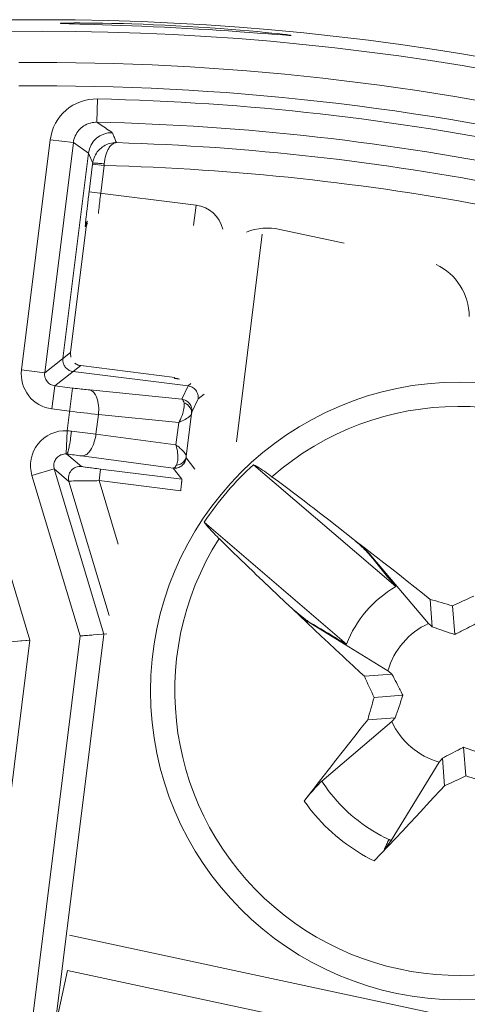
# Model space of a CAD drawing. Header units: inches. Extents: x 0 to 210, y -297 to 0.
# Tile 37 of 76: x 99.84 to 103.69, y -189.89 to -181.45. Entities that reach past the tile are written whole.
import ezdxf

# ---------------------------------------------------------------- set-up
doc = ezdxf.new("R2010")
doc.units = ezdxf.units.IN
doc.header["$MEASUREMENT"] = 0
doc.layers.add('Lag 4', color=7, linetype='Continuous')

msp = doc.modelspace()

# ---------------------------------------------------------------- linework, layer by layer
at = {"layer": 'Lag 4', "color": 7, "lineweight": 9, "true_color": 0xffffff}
for points in [[(101.1846, -181.4972), (101.0903, -181.4925), (100.9912, -181.4881), (100.9041, -181.4847), (100.8049, -181.4812), (100.7326, -181.4791), (100.6333, -181.4767), (100.5552, -181.4752), (100.483, -181.4742), (100.4176, -181.4736), (100.3596, -181.4733), (100.3095, -181.4734), (100.2679, -181.4737), (100.2351, -181.4741), (100.2221, -181.4744), (100.2114, -181.4748), (100.2031, -181.4751), (100.2021, -181.4751), (100.1971, -181.4755), (100.1969, -181.4755), (100.1935, -181.4759), (100.1928, -181.4759), (100.1923, -181.4763)], [(100.1923, -181.4763), (100.1928, -181.4767), (100.1935, -181.4767), (100.1968, -181.4771), (100.1971, -181.4772), (100.2021, -181.4776), (100.203, -181.4777), (100.2114, -181.4781), (100.222, -181.4786), (100.235, -181.4792), (100.2678, -181.4803), (100.3094, -181.4815), (100.3594, -181.483), (100.4174, -181.4846), (100.4827, -181.4864), (100.5548, -181.4886), (100.6329, -181.4911), (100.7051, -181.4936), (100.8043, -181.4972), (100.8913, -181.5007), (100.9904, -181.5051), (101.0846, -181.5095), (101.1837, -181.5145)], [(101.1837, -181.5145), (101.2778, -181.5196), (101.3768, -181.5253), (101.4637, -181.5306), (101.5628, -181.537), (101.6349, -181.5419), (101.7338, -181.5488), (101.8118, -181.5545), (101.8837, -181.5599), (101.9489, -181.5648), (102.0067, -181.5693), (102.0566, -181.5731), (102.0981, -181.5762), (102.1308, -181.5785), (102.1438, -181.5793), (102.1544, -181.58), (102.1627, -181.5804), (102.1637, -181.5804), (102.1687, -181.5805), (102.169, -181.5805), (102.1723, -181.5804), (102.1731, -181.5805), (102.1736, -181.5801)], [(102.1736, -181.5801), (102.1732, -181.5797), (102.1724, -181.5796), (102.1691, -181.5789), (102.1689, -181.5788), (102.164, -181.578), (102.163, -181.5778), (102.1548, -181.5766), (102.1442, -181.5752), (102.1313, -181.5735), (102.0987, -181.5696), (102.0573, -181.565), (102.0075, -181.5597), (101.9498, -181.5539), (101.8847, -181.5476), (101.8128, -181.5411), (101.7349, -181.5344), (101.6628, -181.5286), (101.5639, -181.521), (101.477, -181.5149), (101.3779, -181.5083), (101.2837, -181.5027), (101.1846, -181.4972)], [(100.5061, -182.3249), (100.5105, -182.125)], [(100.5061, -182.3249), (100.4921, -182.3251), (100.4778, -182.3263), (100.4635, -182.3286), (100.4492, -182.332), (100.4464, -182.3328), (100.4324, -182.3373), (100.4188, -182.3429), (100.4058, -182.3493), (100.3933, -182.3566), (100.3816, -182.3646), (100.3707, -182.3733), (100.3605, -182.3828), (100.3509, -182.3932), (100.3419, -182.4044), (100.3336, -182.4164), (100.3261, -182.429), (100.3196, -182.4422), (100.3183, -182.445), (100.3129, -182.4586), (100.3086, -182.4724), (100.3053, -182.4862), (100.303, -182.5)], [(100.5061, -182.3249), (100.5125, -182.3292), (100.5257, -182.3382), (100.5389, -182.3473), (100.552, -182.3563), (100.5652, -182.3653), (100.5783, -182.3743), (100.5915, -182.3833), (100.6047, -182.3923), (100.6114, -182.3968), (100.6246, -182.4058), (100.6378, -182.4148)], [(99.8587, -184.4506), (100.1048, -182.4752)], [(100.1048, -182.4752), (100.3031, -182.4999)], [(100.638, -182.4148), (100.6414, -182.4233), (100.6449, -182.4318), (100.6483, -182.4403), (100.6518, -182.4488), (100.6553, -182.4573), (100.6587, -182.4658), (100.6622, -182.4743), (100.6656, -182.4828), (100.6691, -182.4913), (100.6725, -182.4998)], [(100.057, -184.4754), (100.3031, -182.4999)], [(100.4337, -182.5899), (100.3031, -182.4999)], [(100.6725, -182.4998), (100.6582, -182.5001), (100.6438, -182.5014), (100.6314, -182.5035), (100.6173, -182.5067), (100.6035, -182.511), (100.5901, -182.5162), (100.577, -182.5224), (100.5644, -182.5296), (100.5525, -182.5375), (100.541, -182.5464), (100.5301, -182.5561), (100.52, -182.5666), (100.5183, -182.5684), (100.5091, -182.5797), (100.5007, -182.5916), (100.4932, -182.604), (100.4866, -182.617), (100.481, -182.6304), (100.4792, -182.6352), (100.4748, -182.6492), (100.4715, -182.6633), (100.4692, -182.6775)], [(100.6727, -182.4998), (100.6658, -182.5005), (100.6586, -182.5022), (100.6512, -182.505), (100.6437, -182.509), (100.6382, -182.5125), (100.631, -182.5183), (100.6241, -182.5251), (100.6173, -182.5332), (100.6106, -182.5427), (100.6067, -182.5491), (100.5997, -182.5619), (100.5933, -182.5758), (100.5875, -182.5909), (100.5821, -182.6075), (100.5819, -182.6083), (100.5771, -182.6268), (100.5732, -182.6458), (100.5704, -182.6652), (100.5686, -182.6829)], [(100.4337, -182.5899), (100.2141, -184.3531)], [(100.4692, -182.6775), (100.4337, -182.5899)], [(100.4683, -182.6845), (100.4387, -182.9223)], [(100.4683, -182.6845), (100.4684, -182.6838), (100.4685, -182.6831), (100.4686, -182.6824), (100.4687, -182.6817), (100.4688, -182.681), (100.4689, -182.6803), (100.4689, -182.6796), (100.469, -182.6789), (100.4691, -182.6782), (100.4692, -182.6775)], [(100.4683, -182.6845), (100.5676, -182.6969)], [(100.4692, -182.6775), (100.4699, -182.6769), (100.4714, -182.6766), (100.4773, -182.676), (100.4852, -182.6759), (100.4865, -182.6759), (100.4891, -182.676), (100.4991, -182.6764), (100.5047, -182.6767), (100.5147, -182.6774), (100.5223, -182.6781), (100.5323, -182.679), (100.5388, -182.6796), (100.5487, -182.6806), (100.5587, -182.6817), (100.5686, -182.6829)], [(100.5676, -182.6969), (100.5379, -182.9347)], [(100.5686, -182.6829), (100.5685, -182.6843), (100.5684, -182.6857), (100.5683, -182.6871), (100.5682, -182.6885), (100.5681, -182.6899), (100.568, -182.6913), (100.5679, -182.6927), (100.5678, -182.6941), (100.5677, -182.6955), (100.5676, -182.6969)], [(100.4387, -182.9223), (101.3574, -183.0368)], [(100.5379, -182.9347), (100.5379, -182.935), (100.5358, -182.9524), (100.5336, -182.9698), (100.5315, -182.9873), (100.5295, -183.0045), (100.5274, -183.0219), (100.5254, -183.0393), (100.5235, -183.0568), (100.5217, -183.0743), (100.52, -183.0918), (100.5184, -183.1093)], [(100.4192, -183.0844), (100.4182, -183.0936), (100.4171, -183.1032), (100.416, -183.1128), (100.4159, -183.1133), (100.4148, -183.1229), (100.4138, -183.1326), (100.4127, -183.1422), (100.4117, -183.1519), (100.4106, -183.1615), (100.4096, -183.1711), (100.4087, -183.1808)], [(101.3574, -183.0368), (101.3357, -183.2109)], [(100.4141, -183.2216), (100.2795, -184.3021)], [(100.4087, -183.1808), (100.4085, -183.182), (100.4081, -183.186), (100.4078, -183.19), (100.4074, -183.1939), (100.407, -183.1979), (100.407, -183.1984), (100.4066, -183.2024), (100.4063, -183.2064), (100.406, -183.2104), (100.4059, -183.2108), (100.4057, -183.2148), (100.4056, -183.218), (100.4056, -183.2199), (100.4056, -183.2202), (100.4058, -183.2206)], [(100.4058, -183.2206), (100.4061, -183.2187), (100.4069, -183.2137), (100.4081, -183.2087), (100.409, -183.2056), (100.4106, -183.2008), (100.4124, -183.196), (100.4144, -183.1913), (100.4167, -183.1867), (100.4192, -183.1823), (100.4219, -183.1779), (100.4248, -183.1737)], [(100.4058, -183.2206), (100.4141, -183.2216)], [(100.4141, -183.2216), (100.4146, -183.2181), (100.4152, -183.2146), (100.416, -183.2111), (100.4169, -183.2077), (100.4179, -183.2042), (100.419, -183.2009), (100.4203, -183.1975), (100.4216, -183.1942), (100.4231, -183.191), (100.4247, -183.1878)], [(102.6284, -183.3626), (102.0755, -183.2442)], [(101.9258, -183.2843), (101.7038, -185.0684)], [(100.057, -184.4754), (100.2795, -184.3021)], [(100.2141, -184.353), (100.2136, -184.3582), (100.2133, -184.3634), (100.2134, -184.3687), (100.2137, -184.3739), (100.2143, -184.3791), (100.2152, -184.3843), (100.2163, -184.3894), (100.2177, -184.3945), (100.2193, -184.3994), (100.2212, -184.4043)], [(100.3664, -184.4137), (100.1438, -184.5869)], [(100.2212, -184.4043), (100.2249, -184.4121), (100.2293, -184.4196), (100.2343, -184.4267), (100.24, -184.4334), (100.2462, -184.4395), (100.2462, -184.4396), (100.253, -184.4451), (100.2602, -184.4501), (100.2678, -184.4544), (100.2757, -184.458), (100.2839, -184.4609)], [(100.3485, -184.4097), (100.345, -184.4085), (100.3415, -184.4072), (100.338, -184.4057), (100.3346, -184.4041), (100.3313, -184.4024), (100.328, -184.4005), (100.3248, -184.3986), (100.3216, -184.3965), (100.3186, -184.3943), (100.3156, -184.392)], [(100.3664, -184.4137), (101.1734, -184.5142)], [(100.057, -184.4754), (99.8587, -184.4507)], [(100.057, -184.4753), (100.0563, -184.4851), (100.0565, -184.4953), (100.0579, -184.5055), (100.0596, -184.5131), (100.0627, -184.523), (100.0667, -184.5324), (100.0715, -184.5412), (100.0771, -184.5492), (100.0835, -184.5566), (100.0908, -184.5635), (100.099, -184.5697), (100.1078, -184.5751), (100.1148, -184.5786), (100.1244, -184.5824), (100.1341, -184.5852), (100.1438, -184.5869)], [(100.3009, -184.4646), (101.2877, -184.5875)], [(101.1733, -184.5153), (101.1723, -184.5225)], [(100.1191, -184.7851), (100.1438, -184.5869)], [(100.295, -184.6057), (100.1438, -184.5869)], [(100.2494, -184.972), (100.295, -184.6057)], [(100.295, -184.6057), (100.3041, -184.6068), (100.319, -184.6086), (100.3339, -184.6104), (100.3397, -184.6111), (100.3546, -184.6129), (100.3695, -184.6146), (100.3844, -184.6162), (100.3993, -184.6179), (100.4142, -184.6195), (100.4292, -184.621), (100.4441, -184.6225)], [(101.1723, -184.5225), (101.1737, -184.5227), (101.175, -184.5229), (101.1763, -184.5231), (101.1776, -184.5233), (101.1789, -184.5235), (101.1803, -184.5237), (101.1816, -184.5239), (101.1829, -184.5241), (101.1842, -184.5243), (101.1855, -184.5245)], [(101.2341, -184.7013), (101.2877, -184.5875)], [(101.2877, -184.5875), (101.3127, -184.5681)], [(101.3746, -184.6991), (101.3753, -184.6893), (101.375, -184.6792), (101.3736, -184.6689), (101.372, -184.6616), (101.3688, -184.6517), (101.3648, -184.6422), (101.3599, -184.6334), (101.3543, -184.6253), (101.3479, -184.6179), (101.3405, -184.611), (101.3324, -184.6048), (101.3235, -184.5993), (101.3168, -184.5959), (101.3072, -184.5921), (101.2974, -184.5893), (101.2878, -184.5875)], [(100.4441, -184.6225), (101.2341, -184.7013)], [(100.5186, -184.8332), (100.52, -184.8165), (100.5208, -184.7965), (100.5206, -184.7769), (100.5193, -184.7579), (100.5171, -184.74), (100.5141, -184.723), (100.5137, -184.7211), (100.5099, -184.7058), (100.5055, -184.6917), (100.5045, -184.6891), (100.4993, -184.6766), (100.4936, -184.6652), (100.4909, -184.6604), (100.4852, -184.6518), (100.4791, -184.6443), (100.4779, -184.643), (100.4713, -184.6366), (100.4644, -184.6314), (100.4576, -184.6273), (100.4508, -184.6244), (100.4441, -184.6225)], [(101.4276, -184.6579), (101.3746, -184.6991)], [(101.2083, -184.9019), (101.2147, -184.8906), (101.2229, -184.8748), (101.2303, -184.8585), (101.2369, -184.8419), (101.2426, -184.825), (101.2475, -184.8079), (101.2502, -184.7963), (101.2531, -184.7808), (101.2548, -184.7663), (101.255, -184.7638), (101.2554, -184.7521), (101.2549, -184.7419), (101.2536, -184.7326)], [(101.2536, -184.7326), (101.2534, -184.7321), (101.2524, -184.7285), (101.2513, -184.7249), (101.25, -184.7213), (101.2486, -184.7178), (101.2469, -184.7144), (101.2449, -184.711), (101.2429, -184.7081), (101.2403, -184.7052), (101.2373, -184.7028), (101.2341, -184.7013)], [(101.3209, -184.8128), (101.3216, -184.803), (101.3213, -184.7929), (101.3199, -184.7827), (101.3183, -184.7753), (101.3151, -184.7654), (101.3111, -184.756), (101.3062, -184.7472), (101.3006, -184.7391), (101.2941, -184.7316), (101.2868, -184.7248), (101.2786, -184.7185), (101.2698, -184.7131), (101.2631, -184.7097), (101.2535, -184.7058), (101.2437, -184.703), (101.2341, -184.7013)], [(101.2536, -184.7326), (101.2629, -184.7365), (101.2722, -184.7415), (101.2811, -184.7475), (101.2822, -184.7483), (101.2849, -184.7505), (101.2925, -184.7572), (101.299, -184.7643), (101.3046, -184.7717), (101.3093, -184.7798), (101.3132, -184.7886), (101.3141, -184.7913), (101.3168, -184.8004), (101.3183, -184.8096), (101.3189, -184.8186), (101.3184, -184.8272)], [(101.3746, -184.6991), (101.3209, -184.8128)], [(100.2703, -184.804), (100.1191, -184.7851)], [(100.4975, -185.0025), (100.5186, -184.8332)], [(101.2083, -184.902), (100.5186, -184.8332)], [(101.2083, -184.902), (101.2144, -184.8991), (101.2267, -184.8934), (101.2388, -184.8875), (101.2509, -184.8814), (101.2621, -184.8752), (101.2738, -184.8683), (101.2851, -184.861), (101.2905, -184.8573), (101.3002, -184.85), (101.3084, -184.8426), (101.3114, -184.8396), (101.3149, -184.8352), (101.3172, -184.8312), (101.3184, -184.8272)], [(101.2729, -185.1919), (101.3184, -184.8272)], [(101.3209, -184.8128), (101.3205, -184.8141), (101.3202, -184.8156), (101.32, -184.817), (101.32, -184.8171), (101.3198, -184.8186), (101.3196, -184.82), (101.3193, -184.8215), (101.3191, -184.8229), (101.3188, -184.8243), (101.3186, -184.8258), (101.3184, -184.8272)], [(101.2083, -184.902), (101.1844, -185.0937)], [(100.2401, -185.1717), (100.2494, -184.972)], [(100.2478, -185.1724), (100.2491, -185.1719), (100.2503, -185.1704), (100.251, -185.169), (100.2543, -185.1611), (100.2552, -185.1584), (100.2588, -185.1461), (100.2603, -185.1401), (100.2617, -185.1343), (100.2659, -185.1147), (100.2682, -185.1032), (100.2718, -185.0833), (100.2745, -185.0681), (100.2777, -185.0482), (100.2796, -185.0358), (100.2825, -185.0159), (100.2853, -184.9959), (100.2879, -184.9759)], [(100.4975, -185.0025), (100.2879, -184.9759)], [(100.3736, -185.1886), (100.3804, -185.1888), (100.3876, -185.188), (100.3952, -185.1861), (100.4031, -185.1831), (100.4109, -185.179), (100.4132, -185.1775), (100.4208, -185.1722), (100.4283, -185.1655), (100.4326, -185.1612), (100.4408, -185.1518), (100.4487, -185.1412), (100.4506, -185.1384), (100.4584, -185.1259), (100.4657, -185.1122), (100.4725, -185.0973), (100.4788, -185.081), (100.4802, -185.077), (100.486, -185.0585), (100.4909, -185.0395), (100.4949, -185.0199), (100.4975, -185.0025)], [(101.1844, -185.0937), (100.4975, -185.0025)], [(101.188, -185.2679), (101.1921, -185.2589), (101.1955, -185.2491), (101.1982, -185.2383), (101.2001, -185.2264), (101.2012, -185.2132), (101.2014, -185.1984), (101.2014, -185.1938), (101.2003, -185.1761), (101.1989, -185.1629), (101.1964, -185.1454), (101.1931, -185.1281), (101.1891, -185.1108), (101.1844, -185.0937)], [(101.1844, -185.0937), (101.1896, -185.0977), (101.2002, -185.1061), (101.2106, -185.1146), (101.2208, -185.1234), (101.2301, -185.1318), (101.2397, -185.1412), (101.249, -185.1509), (101.2541, -185.1566), (101.2613, -185.1656), (101.2671, -185.1743), (101.2692, -185.1779), (101.2715, -185.1832), (101.2727, -185.1877), (101.2729, -185.1919)], [(99.4445, -185.1549), (99.9291, -186.7699)], [(100.2401, -185.1717), (100.2305, -185.1718), (100.2205, -185.1729), (100.2105, -185.1751), (100.2005, -185.1783), (100.1966, -185.1799), (100.1871, -185.1844), (100.1782, -185.1899), (100.1701, -185.196), (100.1629, -185.2028), (100.1566, -185.2101), (100.151, -185.218), (100.1462, -185.2266), (100.1422, -185.236), (100.1391, -185.2459), (100.137, -185.2562), (100.1364, -185.2604), (100.1357, -185.2708), (100.136, -185.2811), (100.1374, -185.291), (100.1396, -185.3004)], [(100.2478, -185.1724), (100.3739, -185.279)], [(101.1604, -185.2931), (100.3736, -185.1886)], [(101.188, -185.2679), (101.192, -185.2674), (101.2024, -185.2653), (101.2125, -185.2623), (101.222, -185.2584), (101.2309, -185.2537), (101.2391, -185.2482), (101.2463, -185.2421), (101.2529, -185.2352), (101.2588, -185.2276), (101.26, -185.2259), (101.2648, -185.2176), (101.2686, -185.2091), (101.2713, -185.2005), (101.2729, -185.1919)], [(101.2729, -185.1919), (101.2729, -185.1922), (101.2728, -185.1937), (101.2726, -185.1951), (101.2725, -185.1965), (101.2724, -185.1979), (101.2724, -185.1981), (101.2722, -185.1995), (101.2721, -185.201), (101.272, -185.2024), (101.272, -185.2037), (101.2719, -185.2051), (101.2718, -185.2054), (101.272, -185.2062)], [(100.3739, -185.279), (100.3748, -185.2793), (100.375, -185.2793), (100.3778, -185.2799), (100.3822, -185.2806), (100.388, -185.2815), (100.4038, -185.2839), (100.4081, -185.2845), (100.4244, -185.2867), (100.4327, -185.2879), (100.4491, -185.2901), (100.4604, -185.2916), (100.4768, -185.2937), (100.4881, -185.2952), (100.5045, -185.2973), (100.5208, -185.2993), (100.5372, -185.3014)], [(101.1604, -185.2931), (101.1702, -185.2938), (101.1803, -185.2935), (101.1906, -185.2921), (101.1979, -185.2904), (101.2079, -185.2873), (101.2173, -185.2833), (101.2261, -185.2784), (101.2342, -185.2728), (101.2416, -185.2663), (101.2485, -185.259), (101.2548, -185.2508), (101.2602, -185.242), (101.2636, -185.2352), (101.2675, -185.2256), (101.2702, -185.2159), (101.272, -185.2062)], [(101.1604, -185.2931), (101.1638, -185.2928), (101.1674, -185.2915), (101.1706, -185.2897), (101.1738, -185.2871), (101.1744, -185.2866), (101.1772, -185.2838), (101.1797, -185.2808), (101.182, -185.2777), (101.1841, -185.2745), (101.1861, -185.2713), (101.188, -185.2679)], [(101.272, -185.2062), (101.346, -185.3014)], [(103.0715, -186.31), (101.8506, -185.2636)], [(101.8506, -185.2636), (101.8648, -185.2708), (101.879, -185.2789), (101.8833, -185.2814), (101.8994, -185.2913), (101.9153, -185.3016), (101.9276, -185.3098), (101.9433, -185.3204), (101.9588, -185.3312), (101.9626, -185.3339), (101.978, -185.3449), (101.9933, -185.3559), (102.0086, -185.3671)], [(99.9481, -185.3578), (100.1396, -185.3004)], [(100.3609, -186.7336), (99.9481, -185.3578)], [(100.5645, -186.7165), (100.1396, -185.3004)], [(100.2657, -185.4069), (100.1396, -185.3004)], [(100.5248, -185.4006), (100.5372, -185.3014)], [(101.2344, -185.3882), (100.5372, -185.3014)], [(101.2344, -185.3882), (101.1604, -185.2931)], [(102.0086, -185.3671), (102.0641, -185.4083), (102.1343, -185.4608), (102.2043, -185.5135), (102.2741, -185.5664), (102.3437, -185.6197), (102.3584, -185.6309), (102.4278, -185.6844), (102.497, -185.7381), (102.5661, -185.792), (102.635, -185.8461), (102.7038, -185.9004)], [(100.5248, -185.4006), (100.5057, -185.4013), (100.4797, -185.402), (100.4538, -185.4025), (100.4279, -185.4028), (100.4094, -185.4029), (100.3835, -185.4027), (100.37, -185.4025), (100.344, -185.4022), (100.3348, -185.4022), (100.3112, -185.4027), (100.3059, -185.4029), (100.2866, -185.4043), (100.2778, -185.4053), (100.2713, -185.4061), (100.2673, -185.4066), (100.2671, -185.4066), (100.2657, -185.4069)], [(100.2657, -185.4069), (100.6114, -186.5591)], [(100.5248, -185.4006), (100.688, -185.9446)], [(101.2248, -185.4878), (100.5248, -185.4006)], [(101.2248, -185.4878), (101.2254, -185.4834), (101.2262, -185.4771), (101.2269, -185.4707), (101.2271, -185.4688), (101.2279, -185.4625), (101.2286, -185.4561), (101.2293, -185.4498), (101.2301, -185.4435), (101.2307, -185.4371), (101.2314, -185.4308), (101.2321, -185.4244)], [(101.2321, -185.4244), (101.2321, -185.424), (101.2325, -185.4203), (101.2328, -185.4167), (101.2332, -185.4131), (101.2335, -185.4095), (101.2335, -185.4091), (101.2338, -185.4054), (101.2341, -185.4018), (101.2344, -185.3982), (101.2344, -185.3977), (101.2346, -185.3941), (101.2347, -185.391), (101.2347, -185.389), (101.2347, -185.3888), (101.2344, -185.3882)], [(101.4276, -185.7571), (102.6485, -186.8035)], [(101.5541, -185.8974), (101.5508, -185.8941), (101.5374, -185.8807), (101.5242, -185.8673), (101.511, -185.8537), (101.5008, -185.843), (101.4878, -185.8292), (101.475, -185.8152), (101.4717, -185.8115), (101.4592, -185.7973), (101.447, -185.7828), (101.437, -185.7701), (101.4276, -185.7571)], [(101.5541, -185.8974), (101.6033, -185.946), (101.6659, -186.0073), (101.7286, -186.0684), (101.7917, -186.1293), (101.8549, -186.1899), (101.8683, -186.2027), (101.9318, -186.2631), (101.9954, -186.3233), (102.0593, -186.3833), (102.1233, -186.4431), (102.1875, -186.5028)], [(102.7036, -185.901), (102.7038, -185.9004)], [(102.7036, -185.901), (102.7173, -185.9124), (102.7314, -185.9244), (102.7454, -185.9366), (102.7572, -185.9469), (102.771, -185.9594), (102.7846, -185.9719), (102.7906, -185.9775), (102.804, -185.9903), (102.8172, -186.0034), (102.8294, -186.0161), (102.8393, -186.0275)], [(102.8421, -186.0257), (102.832, -186.0145), (102.8195, -186.0019), (102.8136, -185.9962), (102.8, -185.9834), (102.7862, -185.9708), (102.7745, -185.9604), (102.7604, -185.9481), (102.7462, -185.936), (102.7326, -185.9245), (102.7182, -185.9127), (102.7036, -185.901)], [(102.7038, -185.9004), (102.7324, -185.9223), (102.7993, -185.9736), (102.866, -186.0251), (102.9041, -186.0546), (102.9706, -186.1062), (103.037, -186.1581), (103.1033, -186.2101), (103.1695, -186.2622), (103.2356, -186.3145), (103.3015, -186.367), (103.3673, -186.4195)], [(102.8421, -186.0257), (102.8393, -186.0275)], [(102.8393, -186.0275), (102.851, -186.0416), (102.8742, -186.0699), (102.8974, -186.0981), (102.909, -186.1122), (102.9322, -186.1405), (102.9554, -186.1687), (102.9786, -186.197), (103.0018, -186.2252), (103.0251, -186.2535), (103.0483, -186.2817), (103.0715, -186.31)], [(102.8421, -186.0257), (103.3528, -186.6269)], [(103.3673, -186.4195), (103.3856, -186.6564)], [(102.188, -186.5026), (102.1875, -186.5028)], [(102.802, -187.0792), (102.767, -187.047), (102.7051, -186.9899), (102.6432, -186.9327), (102.6163, -186.9077), (102.5546, -186.8503), (102.4931, -186.7927), (102.4317, -186.735), (102.3704, -186.6772), (102.3093, -186.6192), (102.2483, -186.5611), (102.1875, -186.5028)], [(103.5598, -186.4746), (103.5788, -186.721)], [(102.2556, -186.5619), (102.2562, -186.5622), (102.2568, -186.5625), (102.2574, -186.5627), (102.258, -186.563), (102.2586, -186.5633), (102.2592, -186.5636), (102.2598, -186.5639), (102.2604, -186.5641), (102.261, -186.5644), (102.2616, -186.5647)], [(102.2556, -186.5619), (102.2619, -186.5671), (102.2694, -186.5733), (102.2768, -186.5794), (102.2844, -186.5854), (102.292, -186.5914), (102.2996, -186.5973), (102.3023, -186.5992), (102.31, -186.605), (102.3178, -186.6107), (102.3243, -186.6151), (102.3324, -186.6204)], [(102.3338, -186.6173), (102.3275, -186.6135), (102.32, -186.6085), (102.3175, -186.6068), (102.3102, -186.6017), (102.303, -186.5965), (102.2969, -186.5921), (102.2898, -186.5867), (102.2827, -186.5813), (102.2756, -186.5758), (102.2686, -186.5703), (102.2616, -186.5647)], [(102.3338, -186.6173), (102.3324, -186.6204)], [(103.0047, -187.0331), (102.3324, -186.6204)], [(102.6485, -186.8035), (102.6328, -186.7942), (102.6013, -186.7756), (102.5698, -186.757), (102.554, -186.7477), (102.5226, -186.7291), (102.4911, -186.7104), (102.4597, -186.6918), (102.4282, -186.6732), (102.3967, -186.6546), (102.3652, -186.636), (102.3338, -186.6173)], [(103.3528, -186.6269), (103.3561, -186.6298), (103.3594, -186.6328), (103.3627, -186.6357), (103.3659, -186.6387), (103.3692, -186.6416), (103.3725, -186.6446), (103.3757, -186.6476), (103.379, -186.6505), (103.3823, -186.6535), (103.3856, -186.6564)], [(103.5788, -186.721), (103.5886, -186.7161), (103.6068, -186.7068), (103.6249, -186.6976), (103.6333, -186.6933), (103.6514, -186.684), (103.6695, -186.6747), (103.6877, -186.6653), (103.7057, -186.6559), (103.7238, -186.6465), (103.7419, -186.6371), (103.7599, -186.6276)], [(99.981, -191.4012), (100.5645, -186.7165)], [(100.3609, -186.7336), (100.5921, -186.7142)], [(100.5625, -186.7167), (100.5645, -186.7165)], [(99.9291, -186.7699), (99.3532, -191.3931)], [(99.379, -186.8161), (99.9291, -186.7699)], [(99.7826, -191.3765), (100.3609, -186.7336)], [(99.9025, -186.7723), (99.8512, -186.7764)], [(99.9291, -186.7699), (99.9025, -186.7723)], [(100.3609, -186.7336), (100.3875, -186.7316), (100.4626, -186.7251)], [(103.0389, -187.0609), (103.0354, -187.0581), (103.032, -187.0554), (103.0286, -187.0526), (103.0252, -187.0498), (103.0218, -187.047), (103.0184, -187.0442), (103.0149, -187.0414), (103.0115, -187.0387), (103.0081, -187.0359), (103.0047, -187.0331)], [(102.802, -187.0792), (103.0389, -187.0609)], [(103.1322, -187.242), (103.1273, -187.2322), (103.1181, -187.214), (103.1089, -187.1959), (103.1046, -187.1875), (103.0953, -187.1694), (103.0859, -187.1513), (103.0766, -187.1332), (103.0672, -187.1151), (103.0578, -187.097), (103.0483, -187.079), (103.0389, -187.0609)], [(102.8859, -187.261), (103.1322, -187.242)], [(102.2863, -188.1503), (102.309, -188.1206), (102.3627, -188.0504), (102.4167, -187.9803), (102.4479, -187.9399), (102.5021, -187.87), (102.5565, -187.8003), (102.611, -187.7307), (102.6657, -187.6612), (102.7206, -187.5918), (102.7756, -187.5226), (102.8308, -187.4535)], [(102.437, -187.9787), (103.0381, -187.468)], [(102.8308, -187.4535), (103.0677, -187.4352)], [(103.0381, -187.468), (103.0411, -187.4647), (103.044, -187.4614), (103.047, -187.4581), (103.0499, -187.4549), (103.0529, -187.4516), (103.0558, -187.4483), (103.0588, -187.4451), (103.0618, -187.4418), (103.0647, -187.4385), (103.0677, -187.4352)], [(103.6532, -187.6886), (103.6435, -187.6935), (103.6253, -187.7027), (103.6071, -187.712), (103.5988, -187.7162), (103.5806, -187.7255), (103.5625, -187.7349), (103.5444, -187.7442), (103.5263, -187.7536), (103.5083, -187.763), (103.4902, -187.7725), (103.4722, -187.782)], [(103.6722, -187.9349), (103.6532, -187.6886)], [(103.4443, -187.8161), (103.0316, -188.4884)], [(103.4722, -187.782), (103.4694, -187.7854), (103.4666, -187.7888), (103.4638, -187.7922), (103.461, -187.7956), (103.4583, -187.799), (103.4555, -187.8025), (103.4527, -187.8059), (103.4499, -187.8093), (103.4471, -187.8127), (103.4443, -187.8161)], [(103.4904, -188.0188), (103.4722, -187.782)], [(102.437, -187.9787), (102.4265, -187.9881), (102.4238, -187.9908), (102.4235, -187.991), (102.4074, -188.0073), (102.399, -188.0161), (102.3836, -188.0329), (102.3684, -188.05), (102.3554, -188.065), (102.3406, -188.0824), (102.3261, -188.1001), (102.3145, -188.1143), (102.3003, -188.1322), (102.2863, -188.1503)], [(102.437, -187.9787), (102.4485, -187.9961), (102.4705, -188.0279), (102.4925, -188.0582), (102.5154, -188.0878), (102.5393, -188.1169), (102.5532, -188.1332), (102.5667, -188.1486), (102.5925, -188.1766), (102.619, -188.2039), (102.6338, -188.2185), (102.6614, -188.2446), (102.6897, -188.2699), (102.7186, -188.2944), (102.7483, -188.3181), (102.7511, -188.3203), (102.7814, -188.3431), (102.8125, -188.3651), (102.844, -188.3862), (102.8761, -188.4065), (102.9089, -188.4258), (102.9421, -188.4443), (102.9759, -188.4619), (102.9788, -188.4633), (103.0131, -188.4799)], [(103.4904, -188.0188), (103.4564, -188.0558), (103.3965, -188.1208), (103.3364, -188.1857), (103.3104, -188.2137), (103.2501, -188.2784), (103.1896, -188.343), (103.1291, -188.4074), (103.0683, -188.4716), (103.0074, -188.5358), (102.9463, -188.5997), (102.885, -188.6635)], [(102.8851, -188.6634), (102.8488, -188.6449), (102.8129, -188.6254), (102.7774, -188.6049), (102.751, -188.5889), (102.7165, -188.5669), (102.6825, -188.544), (102.6492, -188.5202), (102.6166, -188.4957), (102.5846, -188.4704), (102.5534, -188.4443), (102.5229, -188.4175), (102.493, -188.3898), (102.4638, -188.3612), (102.4352, -188.332), (102.4074, -188.3019), (102.3804, -188.2711), (102.3607, -188.2478), (102.3351, -188.2159), (102.3103, -188.1833), (102.2864, -188.1503)], [(102.9732, -188.5652), (102.9735, -188.5644), (102.9775, -188.5559), (102.9815, -188.5473), (102.9855, -188.5388), (102.9891, -188.5311), (102.9931, -188.5225), (102.997, -188.514), (103.001, -188.5055), (103.005, -188.4969), (103.009, -188.4884), (103.0131, -188.4799)], [(102.9732, -188.5652), (102.9784, -188.5589), (102.9845, -188.5515), (102.9906, -188.544), (102.9967, -188.5364), (103.0026, -188.5288), (103.0085, -188.5212), (103.0105, -188.5185), (103.0163, -188.5108), (103.0219, -188.503), (103.0264, -188.4965), (103.0316, -188.4884)], [(103.0131, -188.4799), (103.0139, -188.4803), (103.0158, -188.4811), (103.0176, -188.482), (103.0186, -188.4825), (103.0205, -188.4833), (103.0223, -188.4842), (103.0242, -188.485), (103.026, -188.4858), (103.0279, -188.4867), (103.0298, -188.4875), (103.0316, -188.4884)], [(105.1925, -190.3549), (100.2703, -189.3004)], [(100.1481, -190.0924), (100.2529, -189.6034)], [(104.9438, -190.6085), (100.2529, -189.6034)]]:
    msp.add_lwpolyline(points, dxfattribs=at)
for points in [[(122.0343, -203.4452), (122.0343, -191.2949), (112.1846, -181.4452), (100.0343, -181.4452), (87.8841, -181.4452), (78.0343, -191.2949), (78.0343, -203.4452), (78.0343, -215.5955), (87.8841, -225.4452), (100.0343, -225.4452), (112.1846, -225.4452), (122.0343, -215.5955), (122.0343, -203.4452)], [(121.9357, -203.4452), (121.9357, -191.3494), (112.1301, -181.5438), (100.0343, -181.5438), (87.9385, -181.5438), (78.1329, -191.3494), (78.1329, -203.4452), (78.1329, -215.541), (87.9385, -225.3466), (100.0343, -225.3466), (112.1301, -225.3466), (121.9357, -215.541), (121.9357, -203.4452)], [(106.266, -187.2048), (106.266, -185.7412), (105.0796, -184.5548), (103.616, -184.5548), (102.1525, -184.5548), (100.966, -185.7412), (100.966, -187.2048), (100.966, -188.6683), (102.1525, -189.8548), (103.616, -189.8548), (105.0796, -189.8548), (106.266, -188.6683), (106.266, -187.2048)]]:
    msp.add_open_spline(points, degree=3, knots=[0, 0, 0, 0, 1, 1, 1, 2, 2, 2, 3, 3, 3, 4, 4, 4, 4], dxfattribs=at)
for points in [[(105.0206, -182.3954), (103.3215, -181.993), (101.5799, -181.7977), (99.8339, -181.8139)], [(104.9745, -182.5899), (103.2911, -182.1912), (101.5656, -181.9977), (99.8358, -182.0137)], [(100.5106, -182.125), (100.3055, -182.1203), (100.1302, -182.2716), (100.1048, -182.4752)], [(104.3139, -182.5535), (103.0615, -182.297), (101.7886, -182.1535), (100.5106, -182.125)], [(104.2738, -182.7494), (103.0331, -182.4952), (101.7722, -182.3532), (100.5061, -182.3249)], [(100.6378, -182.4148), (100.5348, -182.4119), (100.4465, -182.4877), (100.4337, -182.5899)], [(104.064, -182.8812), (102.9458, -182.6621), (101.8116, -182.5345), (100.6727, -182.4998)], [(103.9221, -183.0574), (102.8156, -182.8464), (101.6937, -182.7258), (100.5676, -182.6969)], [(100.4387, -182.9223), (100.434, -182.9602), (100.4294, -182.998), (100.4249, -183.0359)], [(100.4249, -183.0359), (100.423, -183.052), (100.4211, -183.0682), (100.4192, -183.0844)], [(101.5866, -183.2419), (101.5604, -183.1324), (101.4691, -183.0507), (101.3574, -183.0368)], [(102.0755, -183.2442), (101.9799, -183.2237), (101.8803, -183.2317), (101.7892, -183.2672)], [(103.7032, -183.9919), (103.7013, -183.801), (103.5907, -183.6279), (103.4184, -183.5458)], [(100.2795, -184.3021), (100.2788, -184.3081), (100.2786, -184.3143), (100.2789, -184.3203)], [(100.2789, -184.3203), (100.2794, -184.3274), (100.2806, -184.3345), (100.2825, -184.3413)], [(100.3485, -184.4097), (100.3544, -184.4116), (100.3603, -184.4129), (100.3664, -184.4137)], [(99.8587, -184.4506), (99.8489, -184.5295), (99.8708, -184.6091), (99.9196, -184.6719)], [(100.2839, -184.4609), (100.2894, -184.4627), (100.2951, -184.4639), (100.3009, -184.4646)], [(101.1723, -184.5225), (101.1795, -184.5234), (101.1867, -184.5232), (101.1938, -184.5219)], [(101.1855, -184.5245), (101.1952, -184.5259), (101.2049, -184.5273), (101.2146, -184.5288)], [(102.0086, -185.3671), (102.922, -184.5682), (104.2835, -184.5613), (105.2049, -185.351)], [(99.9196, -184.6719), (99.9685, -184.7346), (100.0402, -184.7754), (100.1191, -184.7851)], [(100.2703, -184.804), (100.353, -184.8143), (100.4358, -184.8241), (100.5186, -184.8332)], [(100.2494, -184.972), (100.1522, -184.9674), (100.0589, -185.0103), (99.999, -185.087)], [(100.2879, -184.9759), (100.2751, -184.9743), (100.2622, -184.973), (100.2494, -184.972)], [(99.999, -185.087), (99.9391, -185.1637), (99.9201, -185.2647), (99.9481, -185.3578)], [(100.2478, -185.1724), (100.2452, -185.1721), (100.2426, -185.1719), (100.2401, -185.1717)], [(100.3736, -185.1886), (100.3317, -185.1831), (100.2897, -185.1777), (100.2478, -185.1724)], [(100.3739, -185.279), (100.3403, -185.2748), (100.307, -185.2878), (100.2852, -185.3137)], [(101.8506, -185.2636), (101.6897, -185.4099), (101.5476, -185.5757), (101.4276, -185.7571)], [(100.2852, -185.3137), (100.2633, -185.3395), (100.256, -185.3745), (100.2657, -185.4069)], [(101.5541, -185.8974), (100.9043, -186.9222), (101.1058, -188.2688), (102.0272, -189.0585)], [(103.0715, -186.31), (102.8789, -186.4221), (102.7298, -186.596), (102.6485, -186.8035)], [(103.5598, -186.4746), (103.4957, -186.4561), (103.4316, -186.4377), (103.3673, -186.4195)], [(103.7417, -186.3907), (103.681, -186.4185), (103.6204, -186.4465), (103.5598, -186.4746)], [(102.188, -186.5026), (102.2101, -186.5229), (102.2326, -186.5426), (102.2556, -186.5619)], [(102.188, -186.5026), (102.212, -186.5239), (102.2365, -186.5446), (102.2616, -186.5647)], [(103.3528, -186.6269), (103.1826, -186.7044), (103.0552, -186.853), (103.0047, -187.0331)], [(103.3856, -186.6564), (103.4498, -186.6785), (103.5142, -186.7), (103.5788, -186.721)], [(102.802, -187.0792), (102.8297, -187.1398), (102.8577, -187.2004), (102.8859, -187.261)], [(102.8859, -187.261), (102.8673, -187.3251), (102.8489, -187.3892), (102.8308, -187.4535)], [(103.0677, -187.4352), (103.0897, -187.371), (103.1112, -187.3066), (103.1322, -187.242)], [(103.0381, -187.468), (103.1157, -187.6382), (103.2643, -187.7656), (103.4443, -187.8161)], [(103.8465, -187.7531), (103.7823, -187.7311), (103.7178, -187.7096), (103.6532, -187.6886)], [(103.4904, -188.0188), (103.5511, -187.9911), (103.6117, -187.9631), (103.6722, -187.9349)], [(103.6722, -187.9349), (103.7363, -187.9535), (103.8005, -187.9719), (103.8647, -187.99)], [(102.0272, -189.0585), (102.9486, -189.8482), (104.3101, -189.8414), (105.2235, -189.0424)]]:
    msp.add_open_spline(points, degree=3, dxfattribs=at)

doc.saveas('drawing.dxf')
